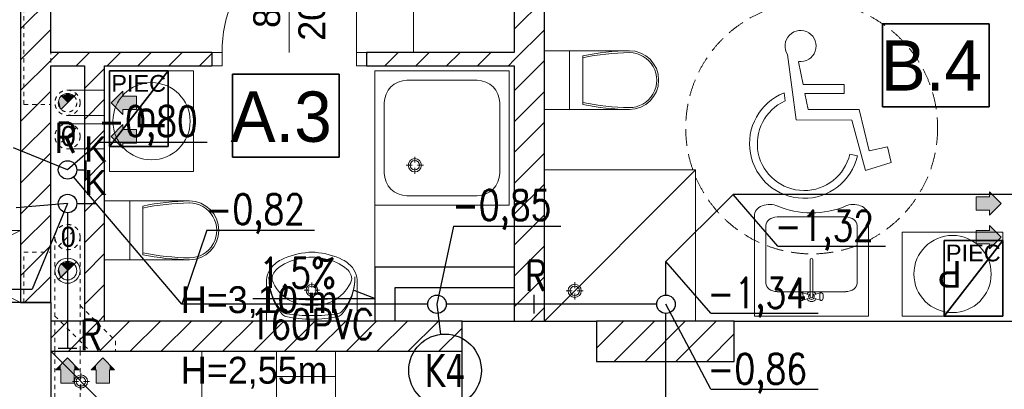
# Model space of a CAD drawing. Extents: x -220312 to -8310, y -91840 to 81907.
# Tile 90 of 128: x -125887 to -120024, y -3932 to -1730. Entities that reach past the tile are written whole.
import ezdxf
from ezdxf.enums import TextEntityAlignment as Align

# ---------------------------------------------------------------- set-up
doc = ezdxf.new("R2010")
doc.units = 0
doc.header["$MEASUREMENT"] = 0
doc.set_wipeout_variables(frame=1)
doc.linetypes.add('Hidden Line', pattern=[50, 25, -25])
doc.linetypes.add('Krawędzie ukryte', pattern=[150, 100, -50])
doc.layers.add('#kan_san-op', color=34, linetype='Continuous')
doc.layers.add('_opis', color=3, linetype='Continuous')
for name, color, linetype, lineweight, true_color in [('Arch drzwi_Nr_Pióra__4', 7, 'Continuous', 9, 0x029e21), ('Arch okna_Nr_Pióra__4', 7, 'Continuous', 9, 0x029e21), ('arch wypelnienia_Nr_Pióra__89', 7, 'Continuous', 20, 0x71cebe), ('Arch wyposarzenie_Nr_Pióra__2', 7, 'Continuous', 13, 0x7f7f7f), ('Arch wyposarzenie_Nr_Pióra__9', 7, 'Continuous', 13, 0x3dad99), ('Arch wyposazenie_Nr_Pióra__9', 7, 'Continuous', 13, 0x3dad99), ('Arch ściany zewnętrzne_Nr_Pióra__9', 7, 'Continuous', 13, 0x3dad99)]:
    doc.layers.add(name, color=color, linetype=linetype, lineweight=lineweight, true_color=true_color)
for name, color, linetype, lineweight in [('Arch IS_Nr_Pióra__52', 34, 'Continuous', 25), ('Arch kominy_Nr_Pióra__1', 7, 'Continuous', 25), ('Arch kominy_Nr_Pióra__10', 134, 'Continuous', 18), ('Arch kominy_Nr_Pióra__21', 7, 'Continuous', 9), ('Arch opisy_Nr_Pióra__21', 7, 'Continuous', 9), ('arch wypelnienia_Nr_Pióra__21', 7, 'Continuous', 9), ('Arch wyposazenie_Nr_Pióra__26', 5, 'Continuous', 35), ('Arch ściany nośne_Nr_Pióra__21', 7, 'Continuous', 9), ('Arch ściany nośne_Nr_Pióra__27', 7, 'Continuous', 30), ('Drzwi ArchiCAD_Nr_Pióra__27', 7, 'Continuous', 30), ('Drzwi ArchiCAD_Nr_Pióra__5', 7, 'Continuous', 13), ('INWENT OPISY_Nr_Pióra__52', 34, 'Continuous', 25), ('INWENT WYMIARY_Nr_Pióra__21', 7, 'Continuous', 9), ('INWENT.ŚCIANY_Nr_Pióra__1', 7, 'Continuous', 25), ('INWENT.ŚCIANY_Nr_Pióra__101', 8, 'Continuous', 13), ('INWENT.ŚCIANY_Nr_Pióra__41', 7, 'Continuous', 15), ('Istniejące stropy_Nr_Pióra__5', 7, 'Continuous', 13), ('PODKŁAD', 252, 'Continuous', 35)]:
    doc.layers.add(name, color=color, linetype=linetype, lineweight=lineweight)
doc.styles.add('GENERATED_STYLE_2', font='txt')
doc.styles.add('GENERATED_STYLE_4', font='txt')
doc.styles.add('GENERATED_STYLE_6', font='txt')
doc.styles.add('GENERATED_STYLE_8', font='arial.ttf')
doc.styles.add('GLOWNE', font='verdana.ttf')
doc.styles.add('ROMANS', font='romans.shx', dxfattribs={"width": 0.85, "height": 0.11})
pattern_1 = [(45, (0, 0), (-91.92388, 91.92388), [])]

# ---------------------------------------------------------------- blocks, each defined once
blk = doc.blocks.new('parter')
at = {"layer": 'Arch ściany nośne_Nr_Pióra__21', "linetype": 'Continuous'}
h = blk.add_hatch(dxfattribs=at)
h.set_pattern_fill('Common_Brick', color=252, style=0, pattern_type=2)
h.set_pattern_definition(pattern_1)
h.paths.add_polyline_path([(-184612.4, 2224.9), (-184612.4, -3525.1), (-184432.4, -3525.1), (-184432.4, 2224.9)], flags=0)
h = blk.add_hatch(dxfattribs=at)
h.set_pattern_fill('Common_Brick', color=252, style=0, pattern_type=2)
h.set_pattern_definition(pattern_1)
h.paths.add_polyline_path([(-187372.4, -3415.1), (-187372.4, -1415.1), (-187552.4, -1415.1), (-187552.4, -3415.1)], flags=0)
h = blk.add_hatch(dxfattribs=at)
h.set_pattern_fill('Common_Brick', color=252, style=0, pattern_type=2)
h.set_pattern_definition(pattern_1)
h.paths.add_polyline_path([(-187372.4, -1925.1), (-187372.4, -2005.1), (-186412.4, -2005.1), (-186412.4, -1925.1)], flags=0)
h = blk.add_hatch(dxfattribs=at)
h.set_pattern_fill('Common_Brick', color=252, style=0, pattern_type=2)
h.set_pattern_definition(pattern_1)
h.paths.add_polyline_path([(-184612.4, -1925.1), (-185492.4, -1925.1), (-185492.4, -2005.1), (-184612.4, -2005.1)], flags=0)
h = blk.add_hatch(dxfattribs=at)
h.set_pattern_fill('Common_Brick', color=252, style=0, pattern_type=2)
h.set_pattern_definition(pattern_1)
h.paths.add_polyline_path([(-187052.4, -3525.1), (-187052.4, -2005.1), (-187172.4, -2005.1), (-187172.4, -3525.1)], flags=0)
h = blk.add_hatch(dxfattribs=at)
h.set_pattern_fill('Common_Brick', color=252, style=0, pattern_type=2)
h.set_pattern_definition(pattern_1)
h.paths.add_polyline_path([(-184922.4, -3525.1), (-187372.4, -3525.1), (-187372.4, -3705.1), (-184922.4, -3705.1)], flags=0)
h = blk.add_hatch(dxfattribs=at)
h.set_pattern_fill('Common_Brick', color=252, style=0, pattern_type=2)
h.set_pattern_definition(pattern_1)
h.paths.add_polyline_path([(-184122.4, -3765.1), (-183302.4, -3765.1), (-183302.4, -3525.1), (-184122.4, -3525.1)], flags=0)
at = {"color": 252}
for p, q in [((-182418.7, -2249.5), (-182418.7, -1755.4)), ((-182418.7, -1755.4), (-181783.4, -1755.4)), ((-181783.4, -1755.4), (-181783.4, -2249.5)), ((-186290.4, -2549.8), (-186290.4, -2055.7)), ((-186290.4, -2055.7), (-185655.1, -2055.7)), ((-185655.1, -2055.7), (-185655.1, -2549.8)), ((-181783.4, -2249.5), (-182418.7, -2249.5)), ((-185655.1, -2549.8), (-186290.4, -2549.8))]:
    blk.add_line(p, q, dxfattribs=at)
at = {"layer": 'Arch IS_Nr_Pióra__52', "color": 252, "linetype": 'Continuous'}
for centre in [(-187272.4, -2625.1), (-187272.4, -2825.1), (-185072.4, -3425.1)]:
    blk.add_circle(centre, 55, dxfattribs=at)
at = {"layer": 'Arch kominy_Nr_Pióra__1', "color": 252, "linetype": 'Continuous'}
for points in [[(-186942.4, -2295.1), (-187012.4, -2225.1), (-186942.4, -2155.1)], [(-186862.4, -2265.1), (-186942.4, -2185.1), (-186862.4, -2185.1)], [(-186942.4, -2265.1), (-186942.4, -2185.1), (-186862.4, -2265.1)], [(-186942.4, -2495.1), (-187012.4, -2425.1), (-186942.4, -2355.1)], [(-186862.4, -2465.1), (-186942.4, -2385.1), (-186862.4, -2385.1)], [(-186942.4, -2465.1), (-186942.4, -2385.1), (-186862.4, -2465.1)], [(-181782.4, -2895.1), (-181782.4, -2755.1), (-181712.4, -2825.1)], [(-181782.4, -2865.1), (-181862.4, -2785.1), (-181782.4, -2785.1)], [(-181862.4, -2865.1), (-181862.4, -2785.1), (-181782.4, -2865.1)], [(-181782.4, -3065.1), (-181862.4, -2985.1), (-181782.4, -2985.1)], [(-181862.4, -3065.1), (-181862.4, -2985.1), (-181782.4, -3065.1)], [(-181782.4, -3095.1), (-181782.4, -2955.1), (-181712.4, -3025.1)], [(-187272.4, -3895.1), (-187312.4, -3785.1), (-187272.4, -3745.1)], [(-187232.4, -3895.1), (-187272.4, -3745.1), (-187232.4, -3785.1)], [(-187272.4, -3895.1), (-187272.4, -3745.1), (-187232.4, -3895.1)], [(-187062.4, -3895.1), (-187102.4, -3785.1), (-187062.4, -3745.1)], [(-187022.4, -3895.1), (-187062.4, -3745.1), (-187022.4, -3785.1)], [(-187062.4, -3895.1), (-187062.4, -3745.1), (-187022.4, -3895.1)], [(-187312.4, -3815.1), (-187342.4, -3815.1), (-187312.4, -3785.1)], [(-187312.4, -3895.1), (-187312.4, -3785.1), (-187272.4, -3895.1)], [(-187232.4, -3815.1), (-187232.4, -3785.1), (-187202.4, -3815.1)], [(-187102.4, -3815.1), (-187132.4, -3815.1), (-187102.4, -3785.1)], [(-187102.4, -3895.1), (-187102.4, -3785.1), (-187062.4, -3895.1)], [(-187022.4, -3815.1), (-187022.4, -3785.1), (-186992.4, -3815.1)]]:
    blk.add_solid(points, dxfattribs=at)
at = {"layer": 'Arch kominy_Nr_Pióra__21', "color": 252, "linetype": 'Continuous'}
for p, q in [((-187272.4, -2150.1), (-187052.4, -2150.1)), ((-187052.4, -2150.1), (-187052.4, -2300.1)), ((-186942.4, -2155.1), (-187012.4, -2225.1)), ((-186942.4, -2185.1), (-186942.4, -2155.1)), ((-187012.4, -2225.1), (-186942.4, -2295.1)), ((-186862.4, -2185.1), (-186942.4, -2185.1)), ((-186862.4, -2185.1), (-186862.4, -2265.1)), ((-186862.4, -2265.1), (-186942.4, -2265.1)), ((-186942.4, -2265.1), (-186942.4, -2295.1)), ((-187272.4, -2300.1), (-187052.4, -2300.1)), ((-187272.4, -2350.1), (-187052.4, -2350.1)), ((-187052.4, -2350.1), (-187052.4, -2500.1)), ((-186942.4, -2355.1), (-187012.4, -2425.1)), ((-186942.4, -2385.1), (-186942.4, -2355.1)), ((-186862.4, -2385.1), (-186942.4, -2385.1)), ((-186862.4, -2385.1), (-186862.4, -2465.1)), ((-187012.4, -2425.1), (-186942.4, -2495.1)), ((-187272.4, -2500.1), (-187052.4, -2500.1)), ((-186862.4, -2465.1), (-186942.4, -2465.1)), ((-186942.4, -2465.1), (-186942.4, -2495.1)), ((-181782.4, -2755.1), (-181712.4, -2825.1)), ((-181782.4, -2785.1), (-181782.4, -2755.1)), ((-181862.4, -2785.1), (-181782.4, -2785.1)), ((-181862.4, -2785.1), (-181862.4, -2865.1)), ((-181862.4, -2865.1), (-181782.4, -2865.1)), ((-181712.4, -2825.1), (-181782.4, -2895.1)), ((-181782.4, -2865.1), (-181782.4, -2895.1)), ((-181862.4, -2985.1), (-181782.4, -2985.1)), ((-181862.4, -2985.1), (-181862.4, -3065.1)), ((-181782.4, -2955.1), (-181712.4, -3025.1)), ((-181782.4, -2985.1), (-181782.4, -2955.1)), ((-181712.4, -3025.1), (-181782.4, -3095.1)), ((-181862.4, -3065.1), (-181782.4, -3065.1)), ((-181782.4, -3065.1), (-181782.4, -3095.1)), ((-187219.3, -3172.1), (-187325.4, -3278.2)), ((-187342.4, -3815.1), (-187272.4, -3745.1)), ((-187272.4, -3745.1), (-187202.4, -3815.1)), ((-187132.4, -3815.1), (-187062.4, -3745.1)), ((-187062.4, -3745.1), (-186992.4, -3815.1)), ((-187312.4, -3815.1), (-187342.4, -3815.1)), ((-187312.4, -3895.1), (-187312.4, -3815.1)), ((-187232.4, -3895.1), (-187232.4, -3815.1)), ((-187232.4, -3815.1), (-187202.4, -3815.1)), ((-187102.4, -3815.1), (-187132.4, -3815.1)), ((-187102.4, -3895.1), (-187102.4, -3815.1)), ((-187022.4, -3895.1), (-187022.4, -3815.1)), ((-187022.4, -3815.1), (-186992.4, -3815.1)), ((-187312.4, -3895.1), (-187232.4, -3895.1)), ((-187102.4, -3895.1), (-187022.4, -3895.1))]:
    blk.add_line(p, q, dxfattribs=at)
at = {"layer": 'Arch kominy_Nr_Pióra__21', "color": 252, "linetype": 'Hidden Line'}
for p, q in [((-187219.3, -2172.1), (-187325.4, -2278.2)), ((-187219.3, -2372.1), (-187325.4, -2478.2)), ((-187325.4, -3078.2), (-187219.3, -2972.1)), ((-187347.4, -3025.1), (-187347.4, -3705.1)), ((-187197.4, -3025.1), (-187197.4, -3705.1)), ((-187197.4, -3433), (-186987.4, -3643)), ((-187347.4, -3495.1), (-187137.4, -3705.1)), ((-186987.4, -3643), (-186987.4, -3705.1)), ((-187347.4, -3705.1), (-187347.4, -5420.1)), ((-187347.4, -3705.1), (-187197.4, -3705.1)), ((-187197.4, -3705.1), (-187197.4, -5420.1)), ((-187137.4, -3705.1), (-186987.4, -3705.1))]:
    blk.add_line(p, q, dxfattribs=at)
for centre, radius in [((-187272.4, -2225.1), 75), ((-187272.4, -2225.1), 55), ((-187272.4, -2425.1), 75), ((-187272.4, -3025.1), 75)]:
    blk.add_circle(centre, radius, dxfattribs=at)
at = {"layer": 'Arch kominy_Nr_Pióra__21', "color": 252, "linetype": 'Continuous'}
for radius in [75, 55]:
    blk.add_circle((-187272.4, -3225.1), radius, dxfattribs=at)
at = {"layer": 'Arch okna_Nr_Pióra__4', "color": 252, "linetype": 'Continuous'}
blk.add_line((-185952.4, -1375.1), (-185952.4, -1925.1), dxfattribs=at)
at = {"layer": 'Arch opisy_Nr_Pióra__21', "color": 252, "linetype": 'Continuous'}
for p, q in [((-182418.7, -2249.5), (-182418.7, -1755.4)), ((-182418.7, -1755.4), (-181783.4, -1755.4)), ((-181783.4, -1755.4), (-181783.4, -2249.5)), ((-186290.4, -2549.8), (-186290.4, -2055.7)), ((-186290.4, -2055.7), (-185655.1, -2055.7)), ((-185655.1, -2055.7), (-185655.1, -2549.8)), ((-181783.4, -2249.5), (-182418.7, -2249.5)), ((-185655.1, -2549.8), (-186290.4, -2549.8))]:
    blk.add_line(p, q, dxfattribs=at)
at = {"layer": 'Arch opisy_Nr_Pióra__21', "color": 252, "linetype": 'Krawędzie ukryte'}
blk.add_circle((-182841.1, -2375.1), 750, dxfattribs=at)
at = {"layer": 'arch wypelnienia_Nr_Pióra__21', "color": 252, "linetype": 'Continuous'}
for p, q in [((-187311.3, -2264), (-187233.5, -2186.3)), ((-187311.3, -3264), (-187233.5, -3186.3))]:
    blk.add_line(p, q, dxfattribs=at)
for centre, start, end in [((-187272.4, -2225.1), 45, 180), ((-187272.4, -2225.1), 180, 225), ((-187272.4, -3225.1), 45, 180), ((-187272.4, -3225.1), 180, 225)]:
    blk.add_arc(centre, 55, start, end, dxfattribs=at)
at = {"layer": 'arch wypelnienia_Nr_Pióra__89', "color": 252, "linetype": 'Continuous'}
for points in [[(-187323.2, -2246.2), (-187327.4, -2225.1), (-187323.2, -2215)], [(-187311.3, -2264), (-187323.2, -2215), (-187311.3, -2186.3)], [(-187323.2, -2246.2), (-187323.2, -2215), (-187311.3, -2264)], [(-187272.4, -2225.1), (-187311.3, -2186.3), (-187272.4, -2170.1)], [(-187311.3, -2264), (-187311.3, -2186.3), (-187272.4, -2225.1)], [(-187272.4, -2225.1), (-187272.4, -2170.1), (-187233.5, -2186.3)], [(-187323.2, -3246.2), (-187327.4, -3225.1), (-187323.2, -3215)], [(-187311.3, -3264), (-187323.2, -3215), (-187311.3, -3186.3)], [(-187323.2, -3246.2), (-187323.2, -3215), (-187311.3, -3264)], [(-187272.4, -3225.1), (-187311.3, -3186.3), (-187272.4, -3170.1)], [(-187311.3, -3264), (-187311.3, -3186.3), (-187272.4, -3225.1)], [(-187272.4, -3225.1), (-187272.4, -3170.1), (-187233.5, -3186.3)]]:
    blk.add_solid(points, dxfattribs=at)
at = {"layer": 'Arch wyposarzenie_Nr_Pióra__2', "color": 252, "linetype": 'Continuous'}
for p, q in [((-182984.8, -1938.1), (-182932.7, -2327.3)), ((-182891.9, -2116.1), (-182919.5, -1981.3)), ((-183005.7, -2166.7), (-182999.3, -2214.4)), ((-182648.4, -2117.1), (-182891.9, -2116.1)), ((-182881.1, -2169.4), (-182648.6, -2170.4)), ((-182861.6, -2264.7), (-182881.1, -2169.4)), ((-182648.6, -2170.4), (-182648.4, -2117.1)), ((-182558.5, -2265.9), (-182861.6, -2264.7)), ((-182498.4, -2510.4), (-182558.5, -2265.9)), ((-182932.7, -2327.3), (-182602.1, -2328.6)), ((-182602.1, -2328.6), (-182520.6, -2627.8)), ((-182390.1, -2486.8), (-182498.4, -2510.4)), ((-182366.9, -2581.3), (-182390.1, -2486.8)), ((-182569, -2541), (-182614.3, -2530.7)), ((-182520.6, -2627.8), (-182366.9, -2581.3))]:
    blk.add_line(p, q, dxfattribs=at)
for centre, major_axis, start_param, end_param in [((-182907.3, -1887), (92.9, 0), 4.583801, 10.008202), ((-182886.1, -2469), (325.1, 0), 1.947533, 6.059917), ((-182886.1, -2469), (278.7, 0), 1.989195, 6.059917)]:
    blk.add_ellipse(centre, major_axis=major_axis, ratio=0.999933, start_param=start_param, end_param=end_param, dxfattribs=at)
at = {"layer": 'Arch wyposarzenie_Nr_Pióra__9', "color": 252, "linetype": 'Continuous'}
for p, q in [((-185442.4, -2035.1), (-185442.4, -3525.1)), ((-185442.4, -2035.1), (-185442.4, -2835.1)), ((-184642.4, -2035.1), (-185442.4, -2035.1)), ((-184642.4, -2035.1), (-184642.4, -2835.1)), ((-184833.6, -2091.4), (-185251.1, -2091.4)), ((-185386.1, -2226.4), (-185386.1, -2643.9)), ((-184698.6, -2226.4), (-184698.6, -2643.9)), ((-185204.6, -2581.8), (-185204.6, -2546.2)), ((-185220.1, -2597.3), (-185255.7, -2597.3)), ((-185204.6, -2648.5), (-185204.6, -2612.9)), ((-185153.4, -2597.3), (-185189, -2597.3)), ((-184432.4, -3525.1), (-183532.4, -2625.1)), ((-183532.4, -2625.1), (-184432.4, -2625.1)), ((-183532.4, -2625.1), (-183532.4, -3525.1)), ((-184833.6, -2778.9), (-185251.1, -2778.9)), ((-184642.4, -2835.1), (-185442.4, -2835.1)), ((-183182.4, -2897.9), (-183182.4, -3495.1)), ((-183046.4, -2905.1), (-182638.4, -2905.1)), ((-182502.4, -3495.1), (-182502.4, -2897.9)), ((-183114.4, -3299.5), (-183114.4, -2955.9)), ((-182570.4, -2955.9), (-182570.4, -3299.5)), ((-182850.3, -3380.7), (-182850.3, -3160.5)), ((-182834.5, -3160.5), (-182834.5, -3380.7)), ((-186087.3, -3525.1), (-186087.3, -3296.7)), ((-185834.1, -3341.8), (-185862.9, -3341.8)), ((-185817.4, -3325.1), (-185817.4, -3296.3)), ((-185771.9, -3341.8), (-185800.7, -3341.8)), ((-185547.3, -3525.1), (-185547.3, -3296.7)), ((-184252.4, -3329.6), (-184252.4, -3294)), ((-185817.4, -3387.3), (-185817.4, -3358.5)), ((-184303.5, -3345.1), (-184267.9, -3345.1)), ((-184252.4, -3396.3), (-184252.4, -3360.7)), ((-184236.8, -3345.1), (-184201.2, -3345.1)), ((-183046.4, -3350.2), (-182638.4, -3350.2)), ((-182912.3, -3375.8), (-182911.5, -3369.3)), ((-182912.3, -3382.8), (-182912.3, -3375.8)), ((-182911.5, -3389.3), (-182912.3, -3382.8)), ((-182911.5, -3369.3), (-182910, -3364)), ((-182910, -3394.6), (-182911.5, -3389.3)), ((-182910, -3364), (-182907.9, -3360.5)), ((-182907.9, -3398.1), (-182910, -3394.6)), ((-182902.8, -3356.8), (-182907.9, -3360.5)), ((-182902.8, -3401.9), (-182907.9, -3398.1)), ((-182902.8, -3356.8), (-182900, -3355.3)), ((-182862.5, -3367.3), (-182900, -3355.3)), ((-182900, -3355.3), (-182897.2, -3356.8)), ((-182862.5, -3391.3), (-182900, -3403.3)), ((-182897.2, -3356.8), (-182894.7, -3360.9)), ((-182894.7, -3397.7), (-182897.2, -3401.9)), ((-182894.7, -3360.9), (-182892.9, -3367.3)), ((-182892.9, -3391.3), (-182894.7, -3397.7)), ((-182892.9, -3367.3), (-182891.9, -3375.1)), ((-182891.9, -3383.5), (-182892.9, -3391.3)), ((-182891.9, -3375.1), (-182891.9, -3383.5)), ((-182822.3, -3367.3), (-182784.8, -3355.3)), ((-182822.3, -3391.3), (-182784.8, -3403.3)), ((-182792.9, -3375.1), (-182791.9, -3367.3)), ((-182792.9, -3383.5), (-182792.9, -3375.1)), ((-182791.9, -3391.3), (-182792.9, -3383.5)), ((-182791.9, -3367.3), (-182790.1, -3360.9)), ((-182790.1, -3397.7), (-182791.9, -3391.3)), ((-182790.1, -3360.9), (-182787.6, -3356.8)), ((-182787.6, -3401.9), (-182790.1, -3397.7)), ((-182787.6, -3356.8), (-182784.8, -3355.3)), ((-182784.8, -3355.3), (-182782, -3356.8)), ((-182782, -3356.8), (-182776.8, -3360.5)), ((-182782, -3401.9), (-182776.8, -3398.1)), ((-182776.8, -3360.5), (-182774.8, -3364)), ((-182774.8, -3394.6), (-182776.8, -3398.1)), ((-182774.8, -3364), (-182773.2, -3369.3)), ((-182773.2, -3389.3), (-182774.8, -3394.6)), ((-182773.2, -3369.3), (-182772.4, -3375.8)), ((-182772.4, -3382.8), (-182773.2, -3389.3)), ((-182772.4, -3375.8), (-182772.4, -3382.8)), ((-182900, -3403.3), (-182902.8, -3401.9)), ((-182897.2, -3401.9), (-182900, -3403.3)), ((-182784.8, -3403.3), (-182787.6, -3401.9)), ((-182782, -3401.9), (-182784.8, -3403.3)), ((-183182.4, -3495.1), (-182502.4, -3495.1)), ((-186087.3, -3525.1), (-185547.3, -3525.1)), ((-185732.2, -3525.1), (-185902.3, -3525.1)), ((-187372.4, -3705.1), (-186472.4, -4605.1)), ((-186472.4, -4605.1), (-186472.4, -3705.1)), ((-187192.4, -3834), (-187192.4, -3869.6)), ((-187243.5, -3885.1), (-187207.9, -3885.1)), ((-187192.4, -3900.7), (-187192.4, -3936.3)), ((-187176.8, -3885.1), (-187141.2, -3885.1))]:
    blk.add_line(p, q, dxfattribs=at)
for centre, radius in [((-186772.4, -2335.1), 230), ((-185204.6, -2597.3), 39.4), ((-185204.6, -2597.3), 28.1), ((-182002.4, -3245.1), 230), ((-185817.4, -3341.8), 35), ((-185817.4, -3341.8), 25), ((-184252.4, -3345.1), 39.4), ((-184252.4, -3345.1), 28.1), ((-187192.4, -3885.1), 39.4), ((-187192.4, -3885.1), 28.1)]:
    blk.add_circle(centre, radius, dxfattribs=at)
for centre, radius, start, end in [((-185251.1, -2226.4), 135, 90, 180), ((-184833.6, -2226.4), 135, 0, 90), ((-185251.1, -2643.9), 135, 180, 270), ((-184833.6, -2643.9), 135, 270, 0), ((-185903, -3349.7), 212.8, 117.15714, 128.68481), ((-185840.7, -3442.5), 293, 99.99776, 129.28506), ((-185803.6, -3558.8), 444.2, 94.20524, 116.2597), ((-185817.3, -3461.8), 316.7, 76.43339, 103.56661), ((-185817.3, -3385.1), 270, 85.98758, 94.01242), ((-185831, -3558.8), 444.2, 63.7403, 85.79476), ((-185793.9, -3442.5), 293, 50.71494, 80.00224), ((-185731.5, -3349.7), 212.8, 51.31519, 62.84286), ((-182842.4, -3160.5), 7.88, 0, 180), ((-185950, -3290.8), 137.4, 128.74542, 182.45518), ((-185973.3, -3277), 80.9, 130.80161, 183.93061), ((-185661.2, -3277), 80.9, 356.06939, 49.19839), ((-185684.5, -3290.8), 137.4, 357.54482, 51.25458), ((-185733.8, -3267), 339.6, 179.09275, 219.33522), ((-185768.3, -3265.3), 305.1, 179.32329, 221.47551), ((-185830.2, -3194.1), 240.7, 201.55193, 237.15578), ((-185804.4, -3194.1), 240.7, 302.84422, 338.44807), ((-185900.8, -3267.1), 339.6, 320.74225, 0.98472), ((-185866.3, -3265.3), 305.1, 318.60196, 0.75418), ((-185817.3, -2414.4), 984.9, 261.17345, 278.82043), ((-185836.6, -3190.2), 240.6, 238.94394, 274.60598), ((-185797.9, -3190.2), 240.6, 265.39402, 301.05606), ((-182842.4, -3379.3), 30, 105.22531, 152.02347), ((-182842.4, -3379.3), 30, 207.97653, 332.02347), ((-182842.4, -3379.3), 16.8, 118.05488, 61.94512), ((-182842.4, -3379.3), 8, 190, 350), ((-182842.4, -3379.3), 30, 27.97653, 74.77469), ((-185963.2, -3437.5), 45, 221.47551, 262.16955), ((-185961.7, -3453.8), 45, 219.33522, 257.30598), ((-185823, -2838.3), 675.9, 257.30598, 270.51028), ((-185812.1, -2339), 1153.8, 262.16955, 269.75502), ((-185823.8, -2339.1), 1153.8, 270.32245, 277.90792), ((-185812.2, -2838.3), 675.9, 269.56719, 282.77149), ((-185671.2, -3437.3), 45, 277.90792, 318.60197), ((-185672.7, -3453.6), 45, 282.77149, 320.74225)]:
    blk.add_arc(centre, radius, start, end, dxfattribs=at)
for centre, major_axis, start_param, end_param in [((-183092.2, -2897.9), (90.2, 0), 0.993924, 3.141593), ((-182842.4, -2578.6), (405.3, 0), 4.18494, 5.236377), ((-182592.6, -2897.9), (90.2, 0), 6.283185, 8.430854), ((-183044.9, -2957), (69.5, 0), 1.592282, 3.120107), ((-182639.9, -2957), (69.5, 0), 0.021486, 1.549311), ((-183044.9, -3298.3), (69.5, 0), 3.163078, 4.690903), ((-182639.9, -3298.3), (69.5, 0), 4.733875, 6.2617)]:
    blk.add_ellipse(centre, major_axis=major_axis, ratio=0.746013, start_param=start_param, end_param=end_param, dxfattribs=at)
at = {"layer": 'Arch wyposazenie_Nr_Pióra__26', "color": 252, "linetype": 'Continuous'}
for p, q in [((-186672.4, -2035.1), (-187022.4, -2485.1)), ((-187022.4, -2035.1), (-186672.4, -2035.1)), ((-187022.4, -2485.1), (-187022.4, -2035.1)), ((-186672.4, -2035.1), (-186672.4, -2485.1)), ((-186672.4, -2485.1), (-187022.4, -2485.1)), ((-181702.4, -3045.1), (-182052.4, -3495.1)), ((-182052.4, -3045.1), (-181702.4, -3045.1)), ((-182052.4, -3495.1), (-182052.4, -3045.1)), ((-181702.4, -3045.1), (-181702.4, -3495.1)), ((-181702.4, -3495.1), (-182052.4, -3495.1))]:
    blk.add_line(p, q, dxfattribs=at)
at = {"layer": 'Arch wyposazenie_Nr_Pióra__9', "color": 252, "linetype": 'Continuous'}
for p, q in [((-185212.4, 894.9), (-185212.4, -1925.1)), ((-184282.4, -1915.1), (-184432.4, -1915.1)), ((-183926.3, -1915.1), (-184282.4, -1915.1)), ((-184282.4, -2265.1), (-184282.4, -1915.1)), ((-184204.6, -1945.3), (-184204.6, -2234.9)), ((-187022.4, -2035.1), (-187022.4, -2635.1)), ((-186522.4, -2035.1), (-187022.4, -2035.1)), ((-186522.4, -2635.1), (-186522.4, -2035.1)), ((-184282.4, -2265.1), (-184432.4, -2265.1)), ((-183926.3, -2265.1), (-184282.4, -2265.1)), ((-187022.4, -2635.1), (-186522.4, -2635.1)), ((-186902.4, -2810.1), (-187052.4, -2810.1)), ((-186546.3, -2810.1), (-186902.4, -2810.1)), ((-186902.4, -2810.1), (-186902.4, -3160.1)), ((-186824.6, -3129.9), (-186824.6, -2840.3)), ((-188402.4, -2985.1), (-187552.4, -3415.1)), ((-187552.4, -2985.1), (-188402.4, -3415.1)), ((-187552.4, -2985.1), (-188402.4, -2985.1)), ((-182302.4, -2995.1), (-181702.4, -2995.1)), ((-182302.4, -3495.1), (-182302.4, -2995.1)), ((-181702.4, -2995.1), (-181702.4, -3495.1)), ((-186902.4, -3160.1), (-187052.4, -3160.1)), ((-186546.3, -3160.1), (-186902.4, -3160.1)), ((-181702.4, -3495.1), (-182302.4, -3495.1)), ((-186027.4, -3855.1), (-186027.4, -3705.1)), ((-185677.4, -3855.1), (-185677.4, -3705.1)), ((-186027.4, -4211.3), (-186027.4, -3855.1)), ((-186027.4, -3855.1), (-185677.4, -3855.1)), ((-185677.4, -4211.3), (-185677.4, -3855.1))]:
    blk.add_line(p, q, dxfattribs=at)
for centre, major_axis, start_param, end_param in [((-183906.3, -3416.3), (0, 1501.3), 0.013398, 0.201367), ((-183906.3, -3416.3), (0, 1489.9), 0.013398, 0.202926), ((-183926.3, -2090.1), (0, 163.6), 3.126427, 6.283185), ((-183926.3, -2090.1), (0, 175), 3.141593, 6.283185), ((-183906.3, -764), (0, 1489.9), 2.938667, 3.128195), ((-183906.3, -764), (0, 1501.3), 2.940225, 3.128195), ((-186526.3, -4311.3), (0, 1501.3), 0.013398, 0.201367), ((-186546.3, -2985.1), (0, 175), 3.141593, 6.283185), ((-186526.3, -4311.3), (0, 1489.9), 0.013398, 0.202926), ((-186546.3, -2985.1), (0, 163.6), 3.141593, 6.298351), ((-186526.3, -1659), (0, 1489.9), 2.938667, 3.128195), ((-186526.3, -1659), (0, 1501.3), 2.940225, 3.128195)]:
    blk.add_ellipse(centre, major_axis=major_axis, ratio=0.99359, start_param=start_param, end_param=end_param, dxfattribs=at)
at = {"layer": 'Arch ściany nośne_Nr_Pióra__27', "color": 252, "linetype": 'Continuous'}
for p, q in [((-184612.4, 894.9), (-184612.4, -1925.1)), ((-187552.4, -1415.1), (-187552.4, -3415.1)), ((-187372.4, -1925.1), (-187372.4, -1415.1)), ((-184432.4, -3525.1), (-184432.4, -1595.1)), ((-186412.4, -1925.1), (-187372.4, -1925.1)), ((-186412.4, -1925.1), (-186412.4, -2005.1)), ((-184612.4, -1925.1), (-185492.4, -1925.1)), ((-185492.4, -1925.1), (-185492.4, -2005.1)), ((-187372.4, -2005.1), (-187172.4, -2005.1)), ((-187372.4, -3415.1), (-187372.4, -2005.1)), ((-187172.4, -2005.1), (-187172.4, -3525.1)), ((-187052.4, -2005.1), (-186412.4, -2005.1)), ((-187052.4, -3525.1), (-187052.4, -2005.1)), ((-185492.4, -2005.1), (-184612.4, -2005.1)), ((-184612.4, -2005.1), (-184612.4, -3525.1)), ((-184612.4, -3205.1), (-185442.4, -3205.1)), ((-185442.4, -3205.1), (-185442.4, -3525.1)), ((-185322.4, -3325.1), (-184612.4, -3325.1)), ((-185322.4, -3525.1), (-185322.4, -3325.1)), ((-187552.4, -3415.1), (-187372.4, -3415.1)), ((-187372.4, -3525.1), (-187372.4, -3705.1)), ((-187172.4, -3525.1), (-187372.4, -3525.1)), ((-184922.4, -3525.1), (-187052.4, -3525.1)), ((-184922.4, -3705.1), (-184922.4, -3525.1)), ((-184612.4, -3525.1), (-184432.4, -3525.1)), ((-184122.4, -3525.1), (-184122.4, -3765.1)), ((-183302.4, -3525.1), (-184122.4, -3525.1)), ((-183302.4, -3765.1), (-183302.4, -3525.1)), ((-187372.4, -3705.1), (-184922.4, -3705.1)), ((-184122.4, -3765.1), (-183302.4, -3765.1))]:
    blk.add_line(p, q, dxfattribs=at)
at = {"layer": 'Arch ściany zewnętrzne_Nr_Pióra__9', "color": 252, "linetype": 'Continuous'}
for p, q in [((-184432.4, -1915.1), (-184432.4, -2265.1)), ((-187052.4, -3160.1), (-187052.4, -2810.1)), ((-185677.4, -3705.1), (-186027.4, -3705.1))]:
    blk.add_line(p, q, dxfattribs=at)
at = {"layer": 'Drzwi ArchiCAD_Nr_Pióra__27', "color": 252, "linetype": 'Continuous'}
for p, q in [((-186412.4, -1925.1), (-186412.4, -2005.1)), ((-185492.4, -1925.1), (-185492.4, -2005.1))]:
    blk.add_line(p, q, dxfattribs=at)
at = {"layer": 'Drzwi ArchiCAD_Nr_Pióra__5', "color": 252, "linetype": 'Continuous'}
for p, q in [((-185552.4, -1925.1), (-185552.4, -1125.1)), ((-186412.4, -1925.1), (-186412.4, -2005.1)), ((-186352.4, -1925.1), (-186412.4, -1925.1)), ((-186352.4, -2005.1), (-186352.4, -1925.1)), ((-185552.4, -1925.1), (-185552.4, -2005.1)), ((-185492.4, -1925.1), (-185552.4, -1925.1)), ((-185492.4, -2005.1), (-185492.4, -1925.1)), ((-186412.4, -2005.1), (-186352.4, -2005.1)), ((-185552.4, -2005.1), (-185492.4, -2005.1))]:
    blk.add_line(p, q, dxfattribs=at)
blk.add_arc((-185552.4, -1925.1), 800, 90, 180, dxfattribs=at)
at = {"layer": 'INWENT.ŚCIANY_Nr_Pióra__1', "color": 252, "linetype": 'Continuous'}
for p, q in [((-187372.4, -3415.1), (-190782.4, -3415.1)), ((-187372.4, -3415.1), (-187372.4, -10015.1)), ((-184922.4, -3525.1), (-184122.4, -3525.1)), ((-184922.4, -4085.1), (-184922.4, -3525.1)), ((-184122.4, -3525.1), (-184122.4, -3765.1)), ((-183302.4, -3525.1), (-180792.4, -3525.1)), ((-183302.4, -3765.1), (-183302.4, -3525.1)), ((-184122.4, -3765.1), (-183302.4, -3765.1))]:
    blk.add_line(p, q, dxfattribs=at)
at = {"layer": 'INWENT.ŚCIANY_Nr_Pióra__101', "color": 252, "linetype": 'Hidden Line'}
for p, q in [((-187372.4, -2235.1), (-187372.4, 894.9)), ((-187532.4, -2235.1), (-187532.4, 574.9)), ((-187532.4, -2235.1), (-187372.4, -2235.1)), ((-187532.4, -3115.1), (-187372.4, -3115.1)), ((-187532.4, -3415.1), (-187532.4, -3115.1)), ((-187372.4, -3115.1), (-187372.4, -3415.1))]:
    blk.add_line(p, q, dxfattribs=at)
at = {"layer": 'INWENT.ŚCIANY_Nr_Pióra__41', "color": 252, "linetype": 'Continuous'}
blk.add_line((-184122.4, -3525.1), (-183302.4, -3525.1), dxfattribs=at)
at = {"layer": 'Istniejące stropy_Nr_Pióra__5', "color": 252, "linetype": 'Krawędzie ukryte'}
blk.add_line((-184922.4, -3525.1), (-187372.4, -3525.1), dxfattribs=at)
at = {"layer": 'Arch drzwi_Nr_Pióra__4', "color": 252, "linetype": 'Continuous', "style": 'GENERATED_STYLE_6'}
for s, p in [('200', (-185737.9, -1855.9)), ('80', (-186006.6, -1779.7))]:
    blk.add_text(s, height=160, rotation=90, dxfattribs=at).set_placement(p)
at = {"layer": 'Arch kominy_Nr_Pióra__10', "color": 252, "linetype": 'Continuous', "style": 'GENERATED_STYLE_6'}
for p in [(-187312.4, -2483.3), (-187312.4, -3083.3)]:
    blk.add_text('0', height=120, dxfattribs=at).set_placement(p)
at = {"layer": 'Arch opisy_Nr_Pióra__21', "color": 252, "linetype": 'Continuous'}
for s, height, style, p in [('B.4', 300, 'GENERATED_STYLE_4', (-182429.6, -2152.5)), ('PIEC', 100, 'GENERATED_STYLE_8', (-187011.8, -2159.6)), ('A.3', 300, 'GENERATED_STYLE_4', (-186301.3, -2457.8)), ('PIEC', 100, 'GENERATED_STYLE_8', (-182041.8, -3169.6))]:
    blk.add_text(s, height=height, dxfattribs=dict(at, style=style)).set_placement(p)
at = {"layer": 'Arch wyposazenie_Nr_Pióra__9', "color": 252, "linetype": 'Continuous', "style": 'GENERATED_STYLE_6'}
for rotation, p in [(90, (-186694.1, -2388.5)), (180, (-181949, -3166.9))]:
    blk.add_text('P', height=160, rotation=rotation, dxfattribs=at).set_placement(p)
at = {"layer": 'INWENT OPISY_Nr_Pióra__52', "color": 252, "linetype": 'Continuous', "style": 'GENERATED_STYLE_6'}
for p in [(-187172.4, -2575), (-187172.4, -2775)]:
    blk.add_text('K', height=150, dxfattribs=at).set_placement(p)
at = {"layer": 'INWENT WYMIARY_Nr_Pióra__21', "color": 252, "linetype": 'Continuous', "style": 'GENERATED_STYLE_2'}
for s, p in [('H=3,10 m', (-186597.8, -3478)), ('H=2,55m', (-186597.8, -3898))]:
    blk.add_text(s, height=160, dxfattribs=at).set_placement(p)

msp = doc.modelspace()

# ---------------------------------------------------------------- linework, layer by layer
at = {"layer": '#kan_san-op', "color": 7}
for p, q in [((-125410.9, -2459.5), (-125601.9, -2625.1)), ((-125410.9, -2459.5), (-124770.9, -2459.5)), ((-125601.9, -2625.1), (-125923.9, -2493.7)), ((-121371.6, -3079.1), (-121639.1, -2771.3)), ((-125601.9, -2825.1), (-125908.7, -2851.7)), ((-125601.9, -2825.1), (-125812.6, -3334.6)), ((-124771.5, -2983.9), (-124920.4, -3425.1)), ((-124771.5, -2983.9), (-124131.5, -2983.9)), ((-123304.1, -2959.9), (-123401.9, -3425.1)), ((-123304.1, -2959.9), (-122664.2, -2959.9)), ((-121371.6, -3079.1), (-120731.6, -3079.1)), ((-121771, -3478.5), (-122038.4, -3170.7)), ((-126452.6, -3334.6), (-125812.6, -3334.6)), ((-123401.9, -3425.1), (-123380.1, -3604.5)), ((-121771, -3930.5), (-122038.4, -3425.1)), ((-121771, -3478.5), (-121131, -3478.5)), ((-121771, -3930.5), (-121131, -3930.5))]:
    msp.add_line(p, q, dxfattribs=at)
at = {"layer": '#kan_san-op', "lineweight": 30}
for p, q in [((-125491.1, -2680.6), (-125491.1, -2569.7)), ((-125546.9, -2625.1), (-125491.1, -2625.1)), ((-124920.4, -3425.1), (-125566.2, -2667)), ((-122038.4, -3170.7), (-121639.1, -2771.3)), ((-117173.6, -2771.3), (-121639.1, -2771.3)), ((-125546.9, -2825.1), (-125431.5, -2825.1)), ((-125601.9, -2880.1), (-125601.9, -3686.3)), ((-122038.4, -3370.1), (-122038.4, -3170.7)), ((-122823.4, -3480.6), (-122823.4, -3369.7)), ((-123456.9, -3425.1), (-124920.4, -3425.1)), ((-122093.4, -3425.1), (-123346.9, -3425.1)), ((-122038.4, -10555.4), (-122038.4, -3480.1)), ((-125657.3, -3686.3), (-125546.4, -3686.3))]:
    msp.add_line(p, q, dxfattribs=at)
at = {"layer": '#kan_san-op'}
for points in [[(-122038.4, -3170.7), (-121639.1, -2771.3), (-121639.1, -2771.3)], [(-122038.4, -3370.1), (-122038.4, -3170.7)]]:
    msp.add_lwpolyline(points, dxfattribs=at)
at = {"layer": '#kan_san-op', "lineweight": 30}
for centre in [(-125601.9, -2625.1), (-125601.9, -2825.1), (-123401.9, -3425.1), (-122038.4, -3425.1)]:
    msp.add_circle(centre, 55, dxfattribs=at)
at = {"layer": '#kan_san-op', "color": 7, "extrusion": (0, 0, -1)}
msp.add_ellipse((-123354, -3819.1), major_axis=(-152.9, -152.9), ratio=1, start_param=3.926991, end_param=10.210176, dxfattribs=at)
at = {"color": 7}
for q in [(-124497.6, -3393.3), (-123894.6, -3343.3)]:
    msp.add_line((-123767.8, -3393.3), q, dxfattribs=at)

# ---------------------------------------------------------------- block references
at = {"layer": 'PODKŁAD'}
msp.add_blockref('parter', (61670.5, 0), dxfattribs=at)

# ---------------------------------------------------------------- texts
at = {"layer": '#kan_san-op', "color": 7, "style": 'GLOWNE', "width": 0.7}
msp.add_text('K4', height=196.36, dxfattribs=at).set_placement((-123354, -3819.1), align=Align.MIDDLE_CENTER)
at = {"layer": '_opis', "color": 3, "style": 'ROMANS', "width": 0.8}
for s, p in [('-0,80', (-125419.8, -2424.1)), ('R', (-125677.8, -2523.7)), ('-0,85', (-123313.1, -2924.5)), ('-0,82', (-124780.4, -2948.5)), ('-1,32', (-121391.6, -3048)), ('R', (-122878.4, -3346)), ('-1,34', (-121791, -3447.4)), ('R', (-125527, -3697.7)), ('-0,86', (-121791, -3899.3))]:
    msp.add_text(s, height=180, rotation=359.96775, dxfattribs=at).set_placement(p)
for s, p in [('1,5%%%', (-124232.2, -3237.8)), ('160PVC', (-124148.3, -3543.7))]:
    msp.add_text(s, height=180, rotation=359.96775, dxfattribs=at).set_placement(p, align=Align.MIDDLE_CENTER)

# ---------------------------------------------------------------- next in the draw order: wipeouts: each hides what was drawn before it
at = {"ltscale": 10}
msp.add_wipeout([(-139099.8, 11108.9), (-136614.7, 10498.9), (-136614.7, -17981.1), (-97709.8, -17981.1), (-97099.8, -18591.1), (-139099.8, -18591.1)], dxfattribs=at).dxf.layer = '#kan_san-op'

doc.saveas('drawing.dxf')
